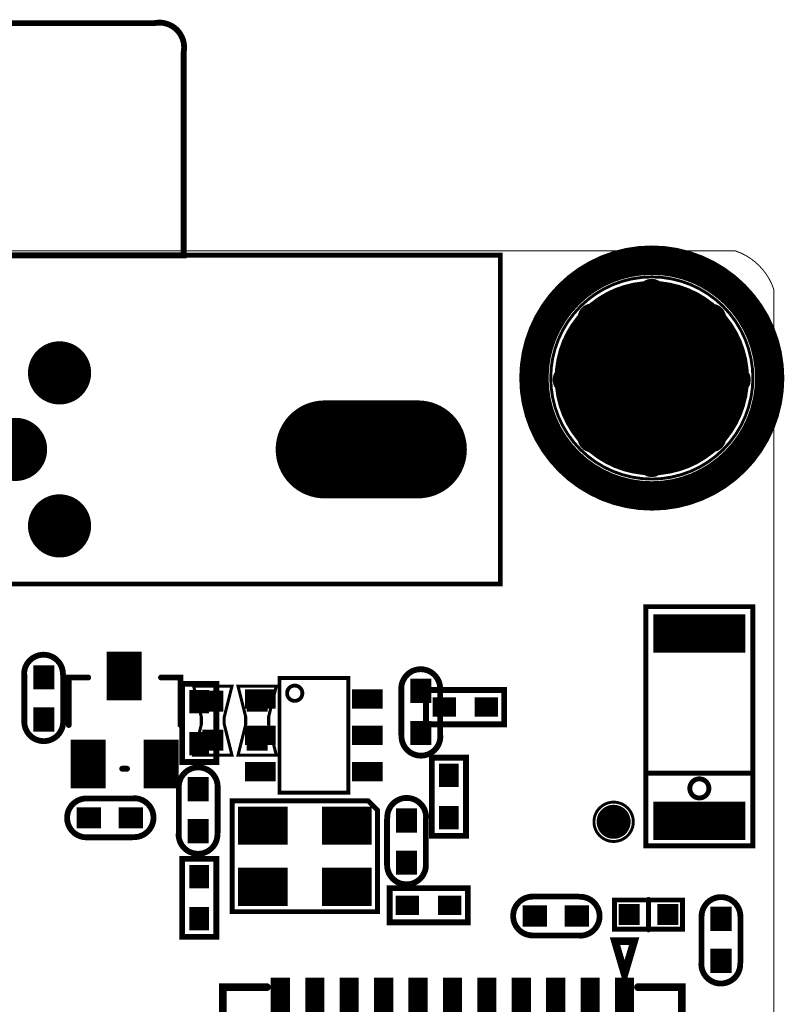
# Model space of a CAD drawing. Extents: x 68 to 180, y 55 to 144.
# Tile 27 of 27: x 160 to 180, y 118 to 144. Entities that reach past the tile are written whole.
import ezdxf

# ---------------------------------------------------------------- set-up
doc = ezdxf.new("R2010")
doc.units = 0
doc.header["$MEASUREMENT"] = 0
doc.layers.get('0').update_dxf_attribs({"linetype": 'CONTINUOUS'})
for name, color, linetype in [('BOARD_OUTLINE_00', 2, 'CONTINUOUS'), ('DRIL_NPLTE_THRU_01', 16, 'CONTINUOUS'), ('DRIL_NPLTE_THRU_02', 4, 'CONTINUOUS'), ('DRIL_NPLTE_THRU_03', 96, 'CONTINUOUS'), ('DRIL_NPLTE_THRU_04', 136, 'CONTINUOUS'), ('DRIL_NPLTE_THRU_05', 34, 'CONTINUOUS'), ('DRIL_NPLTE_THRU_06', 176, 'CONTINUOUS'), ('DRIL_PLTE_THRU_01', 16, 'CONTINUOUS'), ('DRIL_PLTE_THRU_02', 4, 'CONTINUOUS'), ('DRIL_PLTE_THRU_03', 96, 'CONTINUOUS'), ('DRIL_PLTE_THRU_04', 136, 'CONTINUOUS'), ('DRIL_PLTE_THRU_05', 34, 'CONTINUOUS'), ('DRIL_PLTE_THRU_06', 176, 'CONTINUOUS'), ('DRIL_SYMBOL', 2, 'CONTINUOUS'), ('PADS_BOT', 5, 'CONTINUOUS'), ('PADS_INNER', 1, 'CONTINUOUS'), ('PADS_TOP', 1, 'CONTINUOUS'), ('PADS_XR_121', 222, 'CONTINUOUS'), ('PART_BOT_2DLINE_00', 253, 'CONTINUOUS'), ('PART_BOT_2DLINE_01', 183, 'CONTINUOUS'), ('PART_BOT_2DLINE_126', 2, 'CONTINUOUS'), ('PART_TOP_2DLINE_00', 67, 'CONTINUOUS'), ('PART_TOP_2DLINE_01', 67, 'CONTINUOUS'), ('PART_TOP_2DLINE_129', 130, 'CONTINUOUS'), ('PART_TOP_COPPER_121', 222, 'CONTINUOUS'), ('PART_TOP_COPPER_128', 210, 'CONTINUOUS')]:
    doc.layers.add(name, color=color, linetype=linetype)

# ---------------------------------------------------------------- blocks, each defined once
blk = doc.blocks.new('SMOOTH_0$0254')
at = {"const_width": 0.0127}
blk.add_lwpolyline([(-0.00635, 0, 1), (0.00635, 0, 1)], format="xyb", close=True, dxfattribs=at)
blk = doc.blocks.new('BOARD_5728')
at = {"layer": 'BOARD_OUTLINE_00', "const_width": 0.0254}
blk.add_lwpolyline([(0, -12.664, -0.306685), (1, -11.664), (110.44, -11.664, -0.233627), (111.44, -12.664), (111.44, -92.464, -0.199366), (110.44, -93.464), (1, -93.464, -0.298113), (0, -92.464), (0, -85.073), (12, -85.073), (12, -50.989), (2.337, -50.989), (2.356, -32.194), (0, -32.194)], format="xyb", close=True, dxfattribs=at)
at = {"layer": 'BOARD_OUTLINE_00'}
for p in [(110.44, -11.664), (111.44, -12.664)]:
    blk.add_blockref('SMOOTH_0$0254', p, dxfattribs=at)
blk = doc.blocks.new('SMOOTH_0$127')
at = {"const_width": 0.0635}
blk.add_lwpolyline([(-0.03175, 0, 1), (0.03175, 0, 1)], format="xyb", close=True, dxfattribs=at)
blk = doc.blocks.new('SMOOTH_0$1524')
at = {"const_width": 0.0762}
blk.add_lwpolyline([(-0.0381, 0, 1), (0.0381, 0, 1)], format="xyb", close=True, dxfattribs=at)
blk = doc.blocks.new('PART_BODY_TOP_5745')
at = {"layer": 'PART_TOP_2DLINE_00', "const_width": 0.127}
blk.add_lwpolyline([(3.08, -15.875), (3.08, 15.875), (-5.52, 15.875), (-5.52, -15.875)], close=True, dxfattribs=at)
at = {"layer": 'PART_TOP_2DLINE_00', "const_width": 0.1524}
blk.add_lwpolyline([(3.0734, 7.6454), (8.382, 7.6454, -0.3331404), (9.144, 6.8834), (9.144, -6.8326, -0.5350723), (8.382, -7.5946), (3.0734, -7.5946)], format="xyb", close=True, dxfattribs=at)
at = {"layer": 'PART_TOP_2DLINE_00'}
for name, p in [('SMOOTH_0$127', (-5.52, 15.875)), ('SMOOTH_0$127', (3.08, 15.875)), ('SMOOTH_0$1524', (3.0734, 7.6454)), ('SMOOTH_0$1524', (8.382, 7.6454)), ('SMOOTH_0$1524', (9.144, 6.8834)), ('SMOOTH_0$1524', (9.144, -6.8326)), ('SMOOTH_0$1524', (3.0734, -7.5946)), ('SMOOTH_0$1524', (8.382, -7.5946)), ('SMOOTH_0$127', (-5.52, -15.875)), ('SMOOTH_0$127', (3.08, -15.875))]:
    blk.add_blockref(name, p, dxfattribs=at)
blk = doc.blocks.new('DRIL_SYMBOL_1$2192')
at = {"layer": 'DRIL_SYMBOL', "const_width": 0.0508}
for points in [[(0, -0.254), (0, 0.254)], [(-0.254, 0), (0.254, 0)]]:
    blk.add_lwpolyline(points, dxfattribs=at)
blk = doc.blocks.new('DRIL_HOLE_1$2192')
at = {"const_width": 0.6096}
blk.add_lwpolyline([(-0.3048, 0, 1), (0.3048, 0, 1)], format="xyb", close=True, dxfattribs=at)
blk.add_blockref('DRIL_SYMBOL_1$2192', (0, 0))
blk = doc.blocks.new('PAD_14')
at = {"const_width": 1.651}
blk.add_lwpolyline([(-0.8255, 0), (0.8255, 0)], dxfattribs=at)
blk = doc.blocks.new('STK_TOP_31')
at = {"layer": 'DRIL_PLTE_THRU_01'}
blk.add_blockref('DRIL_HOLE_1$2192', (0, 0), dxfattribs=at)
at = {"layer": 'DRIL_PLTE_THRU_02'}
blk.add_blockref('DRIL_HOLE_1$2192', (0, 0), dxfattribs=at)
at = {"layer": 'DRIL_PLTE_THRU_03'}
blk.add_blockref('DRIL_HOLE_1$2192', (0, 0), dxfattribs=at)
at = {"layer": 'DRIL_PLTE_THRU_04'}
blk.add_blockref('DRIL_HOLE_1$2192', (0, 0), dxfattribs=at)
at = {"layer": 'DRIL_PLTE_THRU_05'}
blk.add_blockref('DRIL_HOLE_1$2192', (0, 0), dxfattribs=at)
at = {"layer": 'DRIL_PLTE_THRU_06'}
blk.add_blockref('DRIL_HOLE_1$2192', (0, 0), dxfattribs=at)
at = {"layer": 'PADS_BOT'}
blk.add_blockref('PAD_14', (0, 0), dxfattribs=at)
at = {"layer": 'PADS_INNER'}
blk.add_blockref('PAD_14', (0, 0), dxfattribs=at)
at = {"layer": 'PADS_TOP'}
blk.add_blockref('PAD_14', (0, 0), dxfattribs=at)
blk = doc.blocks.new('DRIL_SYMBOL_1$1')
at = {"layer": 'DRIL_SYMBOL', "const_width": 0.0508}
for points in [[(0, -0.254), (0, 0.254)], [(-0.254, 0), (0.254, 0)]]:
    blk.add_lwpolyline(points, dxfattribs=at)
blk = doc.blocks.new('DRIL_HOLE_1$1')
at = {"const_width": 0.55}
blk.add_lwpolyline([(-0.275, 0, 1), (0.275, 0, 1)], format="xyb", close=True, dxfattribs=at)
blk.add_blockref('DRIL_SYMBOL_1$1', (0, 0))
blk = doc.blocks.new('PAD_15')
at = {"const_width": 0.8255}
blk.add_lwpolyline([(0, -0.41275, 1), (0, 0.41275, 1)], format="xyb", close=True, dxfattribs=at)
blk = doc.blocks.new('STK_TOP_139')
at = {"layer": 'DRIL_PLTE_THRU_01'}
blk.add_blockref('DRIL_HOLE_1$1', (0, 0), dxfattribs=at)
at = {"layer": 'DRIL_PLTE_THRU_02'}
blk.add_blockref('DRIL_HOLE_1$1', (0, 0), dxfattribs=at)
at = {"layer": 'DRIL_PLTE_THRU_03'}
blk.add_blockref('DRIL_HOLE_1$1', (0, 0), dxfattribs=at)
at = {"layer": 'DRIL_PLTE_THRU_04'}
blk.add_blockref('DRIL_HOLE_1$1', (0, 0), dxfattribs=at)
at = {"layer": 'DRIL_PLTE_THRU_05'}
blk.add_blockref('DRIL_HOLE_1$1', (0, 0), dxfattribs=at)
at = {"layer": 'DRIL_PLTE_THRU_06'}
blk.add_blockref('DRIL_HOLE_1$1', (0, 0), dxfattribs=at)
at = {"layer": 'PADS_BOT'}
blk.add_blockref('PAD_15', (0, 0), dxfattribs=at)
at = {"layer": 'PADS_INNER'}
blk.add_blockref('PAD_15', (0, 0), dxfattribs=at)
at = {"layer": 'PADS_TOP'}
blk.add_blockref('PAD_15', (0, 0), dxfattribs=at)
blk = doc.blocks.new('DRIL_SLOT_0006000140000000900')
at = {"const_width": 0.762}
blk.add_lwpolyline([(0.381, -1.016), (0.381, 1.016, 1), (-0.381, 1.016), (-0.381, -1.016, 1)], format="xyb", close=True, dxfattribs=at)
blk = doc.blocks.new('PAD_16')
at = {"const_width": 1.281}
blk.add_lwpolyline([(-1.219, -0.64), (1.219, -0.64, 1), (1.219, 0.64), (-1.219, 0.64, 1)], format="xyb", close=True, dxfattribs=at)
blk = doc.blocks.new('STK_TOP_32')
at = {"layer": 'DRIL_PLTE_THRU_01'}
blk.add_blockref('DRIL_SLOT_0006000140000000900', (0, 0), dxfattribs=at)
at = {"layer": 'DRIL_PLTE_THRU_02'}
blk.add_blockref('DRIL_SLOT_0006000140000000900', (0, 0), dxfattribs=at)
at = {"layer": 'DRIL_PLTE_THRU_03'}
blk.add_blockref('DRIL_SLOT_0006000140000000900', (0, 0), dxfattribs=at)
at = {"layer": 'DRIL_PLTE_THRU_04'}
blk.add_blockref('DRIL_SLOT_0006000140000000900', (0, 0), dxfattribs=at)
at = {"layer": 'DRIL_PLTE_THRU_05'}
blk.add_blockref('DRIL_SLOT_0006000140000000900', (0, 0), dxfattribs=at)
at = {"layer": 'DRIL_PLTE_THRU_06'}
blk.add_blockref('DRIL_SLOT_0006000140000000900', (0, 0), dxfattribs=at)
at = {"layer": 'PADS_BOT', "rotation": 90}
blk.add_blockref('PAD_16', (0, 0), dxfattribs=at)
at = {"layer": 'PADS_INNER', "rotation": 90}
blk.add_blockref('PAD_16', (0, 0), dxfattribs=at)
at = {"layer": 'PADS_TOP', "rotation": 90}
blk.add_blockref('PAD_16', (0, 0), dxfattribs=at)
blk = doc.blocks.new('SYM_TOP_28')
for name, p in [('PART_BODY_TOP_5745', (0, 0)), ('STK_TOP_32', (-2, 12.5)), ('STK_TOP_139', (-2, 6)), ('STK_TOP_31', (-4, 4.85)), ('STK_TOP_139', (0, 4.85)), ('STK_TOP_139', (-2, 3.7)), ('STK_TOP_139', (-4, 2.55)), ('STK_TOP_139', (0, 2.55)), ('STK_TOP_139', (-2, 1.4)), ('STK_TOP_139', (-4, 0.25)), ('STK_TOP_139', (0, 0.25)), ('STK_TOP_139', (-2, -0.9)), ('STK_TOP_139', (-4, -2.05)), ('STK_TOP_139', (0, -2.05)), ('STK_TOP_139', (-2, -3.2)), ('STK_TOP_139', (-4, -4.35)), ('STK_TOP_139', (0, -4.35)), ('STK_TOP_32', (-2, -12.5))]:
    blk.add_blockref(name, p)
blk = doc.blocks.new('PART_TOP_65')
blk.add_blockref('SYM_TOP_28', (0, 0))
blk = doc.blocks.new('SMOOTH_0$08')
at = {"const_width": 0.04}
blk.add_lwpolyline([(-0.02, 0, 1), (0.02, 0, 1)], format="xyb", close=True, dxfattribs=at)
blk = doc.blocks.new('PART_BODY_BOT_5749')
at = {"layer": 'PART_BOT_2DLINE_01', "const_width": 0.08}
blk.add_lwpolyline([(-0.9, 0.5), (-0.1, 0.3), (0.1, 0.3), (0.9, 0.5), (0.9, -0.5), (0.1, -0.3), (-0.1, -0.3), (-0.9, -0.5)], close=True, dxfattribs=at)
at = {"layer": 'PART_BOT_2DLINE_01'}
for p in [(-0.9, 0.5), (0.9, 0.5), (-0.1, 0.3), (0.1, 0.3), (-0.9, -0.5), (-0.1, -0.3), (0.1, -0.3), (0.9, -0.5)]:
    blk.add_blockref('SMOOTH_0$08', p, dxfattribs=at)
blk = doc.blocks.new('DRIL_HOLE_0')
blk.add_lwpolyline([(0, 0, 1), (0, 0, 1)], format="xyb", close=True)
blk = doc.blocks.new('PAD_0')
blk.add_lwpolyline([(0, 0, 1), (0, 0, 1)], format="xyb", close=True)
blk = doc.blocks.new('PAD_23')
at = {"const_width": 0.55}
blk.add_lwpolyline([(-0.275, 0), (0.275, 0)], dxfattribs=at)
blk = doc.blocks.new('STK_BOT_41')
at = {"layer": 'DRIL_PLTE_THRU_01'}
blk.add_blockref('DRIL_HOLE_0', (0, 0), dxfattribs=at)
at = {"layer": 'DRIL_PLTE_THRU_02'}
blk.add_blockref('DRIL_HOLE_0', (0, 0), dxfattribs=at)
at = {"layer": 'DRIL_PLTE_THRU_03'}
blk.add_blockref('DRIL_HOLE_0', (0, 0), dxfattribs=at)
at = {"layer": 'DRIL_PLTE_THRU_04'}
blk.add_blockref('DRIL_HOLE_0', (0, 0), dxfattribs=at)
at = {"layer": 'DRIL_PLTE_THRU_05'}
blk.add_blockref('DRIL_HOLE_0', (0, 0), dxfattribs=at)
at = {"layer": 'DRIL_PLTE_THRU_06'}
blk.add_blockref('DRIL_HOLE_0', (0, 0), dxfattribs=at)
at = {"layer": 'PADS_BOT'}
blk.add_blockref('PAD_23', (0, 0), dxfattribs=at)
at = {"layer": 'PADS_INNER'}
blk.add_blockref('PAD_0', (0, 0), dxfattribs=at)
at = {"layer": 'PADS_TOP'}
blk.add_blockref('PAD_0', (0, 0), dxfattribs=at)
blk = doc.blocks.new('STK_BOT_40')
at = {"layer": 'DRIL_NPLTE_THRU_01'}
blk.add_blockref('DRIL_HOLE_0', (0, 0), dxfattribs=at)
at = {"layer": 'DRIL_NPLTE_THRU_02'}
blk.add_blockref('DRIL_HOLE_0', (0, 0), dxfattribs=at)
at = {"layer": 'DRIL_NPLTE_THRU_03'}
blk.add_blockref('DRIL_HOLE_0', (0, 0), dxfattribs=at)
at = {"layer": 'DRIL_NPLTE_THRU_04'}
blk.add_blockref('DRIL_HOLE_0', (0, 0), dxfattribs=at)
at = {"layer": 'DRIL_NPLTE_THRU_05'}
blk.add_blockref('DRIL_HOLE_0', (0, 0), dxfattribs=at)
at = {"layer": 'DRIL_NPLTE_THRU_06'}
blk.add_blockref('DRIL_HOLE_0', (0, 0), dxfattribs=at)
at = {"layer": 'PADS_BOT'}
blk.add_blockref('PAD_23', (0, 0), dxfattribs=at)
at = {"layer": 'PADS_INNER'}
blk.add_blockref('PAD_0', (0, 0), dxfattribs=at)
at = {"layer": 'PADS_TOP'}
blk.add_blockref('PAD_0', (0, 0), dxfattribs=at)
blk = doc.blocks.new('SYM_BOT_32')
for name, p in [('PART_BODY_BOT_5749', (0, 0)), ('STK_BOT_41', (-0.508, 0)), ('STK_BOT_40', (0.508, 0))]:
    blk.add_blockref(name, p)
blk = doc.blocks.new('PART_BOT_74')
blk.add_blockref('SYM_BOT_32', (0, 0))
blk = doc.blocks.new('PART_BOT_75')
blk.add_blockref('SYM_BOT_32', (0, 0))
blk = doc.blocks.new('PART_BODY_TOP_5756')
at = {"layer": 'PART_TOP_2DLINE_00', "const_width": 0.127}
blk.add_lwpolyline([(-0.889, 0.381), (0.889, 0.381), (0.889, -0.381), (-0.889, -0.381)], close=True, dxfattribs=at)
blk.add_lwpolyline([(0, 0.4), (0, -0.4)], dxfattribs=at)
at = {"layer": 'PART_TOP_2DLINE_00'}
for p in [(-0.889, 0.381), (0, 0.4), (0.889, 0.381), (-0.889, -0.381), (0, -0.4), (0.889, -0.381)]:
    blk.add_blockref('SMOOTH_0$127', p, dxfattribs=at)
blk = doc.blocks.new('STK_TOP_41')
at = {"layer": 'DRIL_PLTE_THRU_01'}
blk.add_blockref('DRIL_HOLE_0', (0, 0), dxfattribs=at)
at = {"layer": 'DRIL_PLTE_THRU_02'}
blk.add_blockref('DRIL_HOLE_0', (0, 0), dxfattribs=at)
at = {"layer": 'DRIL_PLTE_THRU_03'}
blk.add_blockref('DRIL_HOLE_0', (0, 0), dxfattribs=at)
at = {"layer": 'DRIL_PLTE_THRU_04'}
blk.add_blockref('DRIL_HOLE_0', (0, 0), dxfattribs=at)
at = {"layer": 'DRIL_PLTE_THRU_05'}
blk.add_blockref('DRIL_HOLE_0', (0, 0), dxfattribs=at)
at = {"layer": 'DRIL_PLTE_THRU_06'}
blk.add_blockref('DRIL_HOLE_0', (0, 0), dxfattribs=at)
at = {"layer": 'PADS_BOT'}
blk.add_blockref('PAD_0', (0, 0), dxfattribs=at)
at = {"layer": 'PADS_INNER'}
blk.add_blockref('PAD_0', (0, 0), dxfattribs=at)
at = {"layer": 'PADS_TOP'}
blk.add_blockref('PAD_23', (0, 0), dxfattribs=at)
blk = doc.blocks.new('STK_TOP_40')
at = {"layer": 'DRIL_NPLTE_THRU_01'}
blk.add_blockref('DRIL_HOLE_0', (0, 0), dxfattribs=at)
at = {"layer": 'DRIL_NPLTE_THRU_02'}
blk.add_blockref('DRIL_HOLE_0', (0, 0), dxfattribs=at)
at = {"layer": 'DRIL_NPLTE_THRU_03'}
blk.add_blockref('DRIL_HOLE_0', (0, 0), dxfattribs=at)
at = {"layer": 'DRIL_NPLTE_THRU_04'}
blk.add_blockref('DRIL_HOLE_0', (0, 0), dxfattribs=at)
at = {"layer": 'DRIL_NPLTE_THRU_05'}
blk.add_blockref('DRIL_HOLE_0', (0, 0), dxfattribs=at)
at = {"layer": 'DRIL_NPLTE_THRU_06'}
blk.add_blockref('DRIL_HOLE_0', (0, 0), dxfattribs=at)
at = {"layer": 'PADS_BOT'}
blk.add_blockref('PAD_0', (0, 0), dxfattribs=at)
at = {"layer": 'PADS_INNER'}
blk.add_blockref('PAD_0', (0, 0), dxfattribs=at)
at = {"layer": 'PADS_TOP'}
blk.add_blockref('PAD_23', (0, 0), dxfattribs=at)
blk = doc.blocks.new('SYM_TOP_39')
for name, p in [('STK_TOP_41', (-0.508, 0)), ('PART_BODY_TOP_5756', (0, 0)), ('STK_TOP_40', (0.508, 0))]:
    blk.add_blockref(name, p)
blk = doc.blocks.new('PART_TOP_85')
blk.add_blockref('SYM_TOP_39', (0, 0))
blk = doc.blocks.new('SMOOTH_0$2')
at = {"const_width": 0.1}
blk.add_lwpolyline([(-0.05, 0, 1), (0.05, 0, 1)], format="xyb", close=True, dxfattribs=at)
blk = doc.blocks.new('SMOOTH_0$2032')
at = {"const_width": 0.1016}
blk.add_lwpolyline([(-0.0508, 0, 1), (0.0508, 0, 1)], format="xyb", close=True, dxfattribs=at)
blk = doc.blocks.new('PART_BODY_TOP_5762')
at = {"layer": 'PART_TOP_2DLINE_00', "const_width": 0.2}
for points in [[(-6, 4.85), (-6, 6), (-4.85, 6)], [(4.85, 6), (6, 6), (6, 4.85)], [(-4.85, -6), (-6, -6), (-6, -4.85)], [(6, -4.85), (6, -6), (4.85, -6)]]:
    blk.add_lwpolyline(points, dxfattribs=at)
at = {"layer": 'PART_TOP_2DLINE_00'}
for points, const_width in [([(-6.35, 4.5), (-7.2, 4.75), (-7.2, 4.25)], 0.203), ([(-4.775, -4.775), (4.775, -4.775), (4.775, 4.775), (-4.775, 4.775), (-4.775, 4.75), (-4.275, 4.5), (-4.775, 4.25)], 0.2)]:
    blk.add_lwpolyline(points, close=True, dxfattribs=dict(at, const_width=const_width))
for name, p in [('SMOOTH_0$2', (-6, 6)), ('SMOOTH_0$2', (-4.85, 6)), ('SMOOTH_0$2', (4.85, 6)), ('SMOOTH_0$2', (6, 6)), ('SMOOTH_0$2', (-6, 4.85)), ('SMOOTH_0$2', (6, 4.85)), ('SMOOTH_0$2032', (-7.2, 4.75)), ('SMOOTH_0$2', (-4.775, 4.775)), ('SMOOTH_0$2', (-4.775, 4.75)), ('SMOOTH_0$2', (4.775, 4.775)), ('SMOOTH_0$2032', (-6.35, 4.5)), ('SMOOTH_0$2', (-4.275, 4.5)), ('SMOOTH_0$2032', (-7.2, 4.25)), ('SMOOTH_0$2', (-4.775, 4.25)), ('SMOOTH_0$2', (-6, -4.85)), ('SMOOTH_0$2', (-4.775, -4.775)), ('SMOOTH_0$2', (4.775, -4.775)), ('SMOOTH_0$2', (6, -4.85)), ('SMOOTH_0$2', (-6, -6)), ('SMOOTH_0$2', (-4.85, -6)), ('SMOOTH_0$2', (4.85, -6)), ('SMOOTH_0$2', (6, -6))]:
    blk.add_blockref(name, p, dxfattribs=at)
blk = doc.blocks.new('PAD_44')
at = {"const_width": 0.5}
blk.add_lwpolyline([(-0.5625, 0), (0.5625, 0)], dxfattribs=at)
blk = doc.blocks.new('STK_TOP_61')
at = {"layer": 'DRIL_NPLTE_THRU_01'}
blk.add_blockref('DRIL_HOLE_0', (0, 0), dxfattribs=at)
at = {"layer": 'DRIL_NPLTE_THRU_02'}
blk.add_blockref('DRIL_HOLE_0', (0, 0), dxfattribs=at)
at = {"layer": 'DRIL_NPLTE_THRU_03'}
blk.add_blockref('DRIL_HOLE_0', (0, 0), dxfattribs=at)
at = {"layer": 'DRIL_NPLTE_THRU_04'}
blk.add_blockref('DRIL_HOLE_0', (0, 0), dxfattribs=at)
at = {"layer": 'DRIL_NPLTE_THRU_05'}
blk.add_blockref('DRIL_HOLE_0', (0, 0), dxfattribs=at)
at = {"layer": 'DRIL_NPLTE_THRU_06'}
blk.add_blockref('DRIL_HOLE_0', (0, 0), dxfattribs=at)
at = {"layer": 'PADS_BOT'}
blk.add_blockref('PAD_0', (0, 0), dxfattribs=at)
at = {"layer": 'PADS_INNER'}
blk.add_blockref('PAD_0', (0, 0), dxfattribs=at)
at = {"layer": 'PADS_TOP'}
blk.add_blockref('PAD_44', (0, 0), dxfattribs=at)
at = {"layer": 'PADS_XR_121'}
blk.add_blockref('PAD_44', (0, 0), dxfattribs=at)
blk = doc.blocks.new('STK_TOP_62')
at = {"layer": 'DRIL_NPLTE_THRU_01'}
blk.add_blockref('DRIL_HOLE_0', (0, 0), dxfattribs=at)
at = {"layer": 'DRIL_NPLTE_THRU_02'}
blk.add_blockref('DRIL_HOLE_0', (0, 0), dxfattribs=at)
at = {"layer": 'DRIL_NPLTE_THRU_03'}
blk.add_blockref('DRIL_HOLE_0', (0, 0), dxfattribs=at)
at = {"layer": 'DRIL_NPLTE_THRU_04'}
blk.add_blockref('DRIL_HOLE_0', (0, 0), dxfattribs=at)
at = {"layer": 'DRIL_NPLTE_THRU_05'}
blk.add_blockref('DRIL_HOLE_0', (0, 0), dxfattribs=at)
at = {"layer": 'DRIL_NPLTE_THRU_06'}
blk.add_blockref('DRIL_HOLE_0', (0, 0), dxfattribs=at)
at = {"layer": 'PADS_BOT'}
blk.add_blockref('PAD_0', (0, 0), dxfattribs=at)
at = {"layer": 'PADS_INNER'}
blk.add_blockref('PAD_0', (0, 0), dxfattribs=at)
at = {"layer": 'PADS_TOP', "rotation": 90}
blk.add_blockref('PAD_44', (0, 0), dxfattribs=at)
at = {"layer": 'PADS_XR_121', "rotation": 90}
blk.add_blockref('PAD_44', (0, 0), dxfattribs=at)
blk = doc.blocks.new('SYM_TOP_45')
for name, p in [('STK_TOP_62', (-4.5, 5.6875)), ('STK_TOP_62', (-3.6, 5.6875)), ('STK_TOP_62', (-2.7, 5.6875)), ('STK_TOP_62', (-1.8, 5.6875)), ('STK_TOP_62', (-0.9, 5.6875)), ('STK_TOP_62', (0, 5.6875)), ('STK_TOP_62', (0.9, 5.6875)), ('STK_TOP_62', (1.8, 5.6875)), ('STK_TOP_62', (2.7, 5.6875)), ('STK_TOP_62', (3.6, 5.6875)), ('STK_TOP_62', (4.5, 5.6875)), ('PART_BODY_TOP_5762', (0, 0)), ('STK_TOP_61', (-5.6875, 4.5)), ('STK_TOP_61', (5.6875, 4.5)), ('STK_TOP_61', (-5.6875, 3.6)), ('STK_TOP_61', (5.6875, 3.6)), ('STK_TOP_61', (-5.6875, 2.7)), ('STK_TOP_61', (5.6875, 2.7)), ('STK_TOP_61', (-5.6875, 1.8)), ('STK_TOP_61', (5.6875, 1.8)), ('STK_TOP_61', (-5.6875, 0.9)), ('STK_TOP_61', (5.6875, 0.9)), ('STK_TOP_61', (-5.6875, 0)), ('STK_TOP_61', (5.6875, 0)), ('STK_TOP_61', (-5.6875, -0.9)), ('STK_TOP_61', (5.6875, -0.9)), ('STK_TOP_61', (-5.6875, -1.8)), ('STK_TOP_61', (5.6875, -1.8)), ('STK_TOP_61', (-5.6875, -2.7)), ('STK_TOP_61', (5.6875, -2.7)), ('STK_TOP_61', (-5.6875, -3.6)), ('STK_TOP_61', (5.6875, -3.6)), ('STK_TOP_61', (-5.6875, -4.5)), ('STK_TOP_61', (5.6875, -4.5)), ('STK_TOP_62', (-4.5, -5.6875)), ('STK_TOP_62', (-3.6, -5.6875)), ('STK_TOP_62', (-2.7, -5.6875)), ('STK_TOP_62', (-1.8, -5.6875)), ('STK_TOP_62', (-0.9, -5.6875)), ('STK_TOP_62', (0, -5.6875)), ('STK_TOP_62', (0.9, -5.6875)), ('STK_TOP_62', (1.8, -5.6875)), ('STK_TOP_62', (2.7, -5.6875)), ('STK_TOP_62', (3.6, -5.6875)), ('STK_TOP_62', (4.5, -5.6875))]:
    blk.add_blockref(name, p)
blk = doc.blocks.new('PART_TOP_94')
blk.add_blockref('SYM_TOP_45', (0, 0))
blk = doc.blocks.new('PART_BODY_TOP_5731')
at = {"layer": 'PART_TOP_2DLINE_00', "const_width": 0.152}
blk.add_lwpolyline([(-1.028, -0.449), (-1.028, 0.446), (1.015, 0.446), (1.015, -0.449)], close=True, dxfattribs=at)
at = {"layer": 'PART_TOP_2DLINE_00'}
for p in [(-1.028, 0.446), (1.015, 0.446), (-1.028, -0.449), (1.015, -0.449)]:
    blk.add_blockref('SMOOTH_0$1524', p, dxfattribs=at)
blk = doc.blocks.new('PAD_1')
at = {"const_width": 0.508}
blk.add_lwpolyline([(-0.305, 0), (0.305, 0)], dxfattribs=at)
blk = doc.blocks.new('STK_TOP_14')
at = {"layer": 'DRIL_PLTE_THRU_01'}
blk.add_blockref('DRIL_HOLE_0', (0, 0), dxfattribs=at)
at = {"layer": 'DRIL_PLTE_THRU_02'}
blk.add_blockref('DRIL_HOLE_0', (0, 0), dxfattribs=at)
at = {"layer": 'DRIL_PLTE_THRU_03'}
blk.add_blockref('DRIL_HOLE_0', (0, 0), dxfattribs=at)
at = {"layer": 'DRIL_PLTE_THRU_04'}
blk.add_blockref('DRIL_HOLE_0', (0, 0), dxfattribs=at)
at = {"layer": 'DRIL_PLTE_THRU_05'}
blk.add_blockref('DRIL_HOLE_0', (0, 0), dxfattribs=at)
at = {"layer": 'DRIL_PLTE_THRU_06'}
blk.add_blockref('DRIL_HOLE_0', (0, 0), dxfattribs=at)
at = {"layer": 'PADS_BOT'}
blk.add_blockref('PAD_0', (0, 0), dxfattribs=at)
at = {"layer": 'PADS_INNER'}
blk.add_blockref('PAD_0', (0, 0), dxfattribs=at)
at = {"layer": 'PADS_TOP'}
blk.add_blockref('PAD_1', (0, 0), dxfattribs=at)
blk = doc.blocks.new('SYM_TOP_14')
for name, p in [('PART_BODY_TOP_5731', (0, 0)), ('STK_TOP_14', (-0.55, 0)), ('STK_TOP_14', (0.55, 0))]:
    blk.add_blockref(name, p)
blk = doc.blocks.new('PART_TOP_181')
blk.add_blockref('SYM_TOP_14', (0, 0))
blk = doc.blocks.new('PART_TOP_183')
blk.add_blockref('SYM_TOP_14', (0, 0))
blk = doc.blocks.new('PART_TOP_184')
blk.add_blockref('SYM_TOP_14', (0, 0))
blk = doc.blocks.new('PART_TOP_185')
blk.add_blockref('SYM_TOP_14', (0, 0))
blk = doc.blocks.new('PART_TOP_186')
blk.add_blockref('SYM_TOP_14', (0, 0))
blk = doc.blocks.new('PART_BODY_TOP_5776')
at = {"layer": 'PART_TOP_2DLINE_00', "const_width": 0.127}
blk.add_lwpolyline([(-0.8, 2.25), (-0.8, -0.406), (-0.556, -0.65), (3, -0.65), (3, 2.25)], close=True, dxfattribs=at)
at = {"layer": 'PART_TOP_2DLINE_00'}
for p in [(-0.8, 2.25), (3, 2.25), (-0.8, -0.406), (-0.556, -0.65), (3, -0.65)]:
    blk.add_blockref('SMOOTH_0$127', p, dxfattribs=at)
blk = doc.blocks.new('PAD_8')
at = {"const_width": 0.999998}
blk.add_lwpolyline([(-0.649986, 0), (0.649986, 0)], dxfattribs=at)
blk = doc.blocks.new('STK_TOP_82')
at = {"layer": 'DRIL_NPLTE_THRU_01'}
blk.add_blockref('DRIL_HOLE_0', (0, 0), dxfattribs=at)
at = {"layer": 'DRIL_NPLTE_THRU_02'}
blk.add_blockref('DRIL_HOLE_0', (0, 0), dxfattribs=at)
at = {"layer": 'DRIL_NPLTE_THRU_03'}
blk.add_blockref('DRIL_HOLE_0', (0, 0), dxfattribs=at)
at = {"layer": 'DRIL_NPLTE_THRU_04'}
blk.add_blockref('DRIL_HOLE_0', (0, 0), dxfattribs=at)
at = {"layer": 'DRIL_NPLTE_THRU_05'}
blk.add_blockref('DRIL_HOLE_0', (0, 0), dxfattribs=at)
at = {"layer": 'DRIL_NPLTE_THRU_06'}
blk.add_blockref('DRIL_HOLE_0', (0, 0), dxfattribs=at)
at = {"layer": 'PADS_BOT'}
blk.add_blockref('PAD_0', (0, 0), dxfattribs=at)
at = {"layer": 'PADS_INNER'}
blk.add_blockref('PAD_0', (0, 0), dxfattribs=at)
at = {"layer": 'PADS_TOP'}
blk.add_blockref('PAD_8', (0, 0), dxfattribs=at)
blk = doc.blocks.new('SYM_TOP_59')
for name, p in [('STK_TOP_82', (0, 1.6)), ('PART_BODY_TOP_5776', (0, 0)), ('STK_TOP_82', (2.2, 1.6)), ('STK_TOP_82', (0, 0)), ('STK_TOP_82', (2.2, 0))]:
    blk.add_blockref(name, p)
blk = doc.blocks.new('PART_TOP_233')
blk.add_blockref('SYM_TOP_59', (0, 0))
blk = doc.blocks.new('PART_BODY_TOP_5777')
at = {"layer": 'PART_TOP_2DLINE_00', "const_width": 0.127}
blk.add_lwpolyline([(-0.65, 1.4), (5.6, 1.4), (5.6, -1.4), (-0.65, -1.4)], close=True, dxfattribs=at)
blk.add_lwpolyline([(1.25, 1.4), (1.25, -1.4)], dxfattribs=at)
blk.add_lwpolyline([(0.6, 0, 1), (1.1, 0, 1)], format="xyb", close=True, dxfattribs=at)
at = {"layer": 'PART_TOP_2DLINE_00'}
for p in [(-0.65, 1.4), (1.25, 1.4), (5.6, 1.4), (-0.65, -1.4), (1.25, -1.4), (5.6, -1.4)]:
    blk.add_blockref('SMOOTH_0$127', p, dxfattribs=at)
blk = doc.blocks.new('PAD_61')
at = {"const_width": 1}
blk.add_lwpolyline([(-1.2, 0), (1.2, 0)], dxfattribs=at)
blk = doc.blocks.new('STK_TOP_83')
at = {"layer": 'DRIL_PLTE_THRU_01'}
blk.add_blockref('DRIL_HOLE_0', (0, 0), dxfattribs=at)
at = {"layer": 'DRIL_PLTE_THRU_02'}
blk.add_blockref('DRIL_HOLE_0', (0, 0), dxfattribs=at)
at = {"layer": 'DRIL_PLTE_THRU_03'}
blk.add_blockref('DRIL_HOLE_0', (0, 0), dxfattribs=at)
at = {"layer": 'DRIL_PLTE_THRU_04'}
blk.add_blockref('DRIL_HOLE_0', (0, 0), dxfattribs=at)
at = {"layer": 'DRIL_PLTE_THRU_05'}
blk.add_blockref('DRIL_HOLE_0', (0, 0), dxfattribs=at)
at = {"layer": 'DRIL_PLTE_THRU_06'}
blk.add_blockref('DRIL_HOLE_0', (0, 0), dxfattribs=at)
at = {"layer": 'PADS_BOT'}
blk.add_blockref('PAD_0', (0, 0), dxfattribs=at)
at = {"layer": 'PADS_INNER'}
blk.add_blockref('PAD_0', (0, 0), dxfattribs=at)
at = {"layer": 'PADS_TOP', "rotation": 90}
blk.add_blockref('PAD_61', (0, 0), dxfattribs=at)
blk = doc.blocks.new('SYM_TOP_60')
for name, p in [('STK_TOP_83', (0, 0)), ('STK_TOP_83', (4.9, 0)), ('PART_BODY_TOP_5777', (0, 0))]:
    blk.add_blockref(name, p)
blk = doc.blocks.new('PART_TOP_234')
blk.add_blockref('SYM_TOP_60', (0, 0))
blk = doc.blocks.new('PART_BODY_BOT_5779')
at = {"layer": 'PART_BOT_2DLINE_00', "const_width": 0.152}
for points in [[(0, 2.259), (-0.508, 2.259), (-0.508, 1.016)], [(1.905, 2.259), (2.413, 2.259), (2.413, 1.016)]]:
    blk.add_lwpolyline(points, dxfattribs=at)
at = {"layer": 'PART_BOT_2DLINE_126', "const_width": 0.152}
blk.add_lwpolyline([(0.889, -0.127), (1.016, -0.127)], dxfattribs=at)
at = {"layer": 'PART_BOT_2DLINE_00'}
for p in [(-0.508, 2.259), (0, 2.259), (1.905, 2.259), (2.413, 2.259), (-0.508, 1.016), (2.413, 1.016)]:
    blk.add_blockref('SMOOTH_0$1524', p, dxfattribs=at)
at = {"layer": 'PART_BOT_2DLINE_126'}
for p in [(0.889, -0.127), (1.016, -0.127)]:
    blk.add_blockref('SMOOTH_0$1524', p, dxfattribs=at)
blk = doc.blocks.new('PAD_63')
at = {"const_width": 0.914}
blk.add_lwpolyline([(-0.635, 0), (0.635, 0)], dxfattribs=at)
blk = doc.blocks.new('STK_BOT_85')
at = {"layer": 'DRIL_PLTE_THRU_01'}
blk.add_blockref('DRIL_HOLE_0', (0, 0), dxfattribs=at)
at = {"layer": 'DRIL_PLTE_THRU_02'}
blk.add_blockref('DRIL_HOLE_0', (0, 0), dxfattribs=at)
at = {"layer": 'DRIL_PLTE_THRU_03'}
blk.add_blockref('DRIL_HOLE_0', (0, 0), dxfattribs=at)
at = {"layer": 'DRIL_PLTE_THRU_04'}
blk.add_blockref('DRIL_HOLE_0', (0, 0), dxfattribs=at)
at = {"layer": 'DRIL_PLTE_THRU_05'}
blk.add_blockref('DRIL_HOLE_0', (0, 0), dxfattribs=at)
at = {"layer": 'DRIL_PLTE_THRU_06'}
blk.add_blockref('DRIL_HOLE_0', (0, 0), dxfattribs=at)
at = {"layer": 'PADS_BOT', "rotation": 90}
blk.add_blockref('PAD_63', (0, 0), dxfattribs=at)
at = {"layer": 'PADS_INNER'}
blk.add_blockref('PAD_0', (0, 0), dxfattribs=at)
at = {"layer": 'PADS_TOP'}
blk.add_blockref('PAD_0', (0, 0), dxfattribs=at)
blk = doc.blocks.new('SYM_BOT_62')
for name, p in [('STK_BOT_85', (0.9652, 2.29997)), ('PART_BODY_BOT_5779', (0, 0)), ('STK_BOT_85', (0, 0)), ('STK_BOT_85', (1.905, 0))]:
    blk.add_blockref(name, p)
blk = doc.blocks.new('PART_BOT_243')
blk.add_blockref('SYM_BOT_62', (0, 0))
blk = doc.blocks.new('SMOOTH_0$1')
at = {"const_width": 0.05}
blk.add_lwpolyline([(-0.025, 0, 1), (0.025, 0, 1)], format="xyb", close=True, dxfattribs=at)
blk = doc.blocks.new('PART_BODY_TOP_5782')
at = {"layer": 'PART_TOP_2DLINE_00', "const_width": 0.1}
blk.add_lwpolyline([(-0.9, -1.5), (0.9, -1.5), (0.9, 1.5), (-0.9, 1.5)], close=True, dxfattribs=at)
blk.add_lwpolyline([(-0.9, -1.5), (0.9, -1.5), (0.9, 1.5), (-0.9, 1.5)], close=True, dxfattribs=at)
blk.add_lwpolyline([(-0.9, -1.5), (0.9, -1.5), (0.9, 1.5), (-0.9, 1.5)], close=True, dxfattribs=at)
blk.add_lwpolyline([(-0.9, -1.5), (0.9, -1.5), (0.9, 1.5), (-0.9, 1.5)], close=True, dxfattribs=at)
blk.add_lwpolyline([(-0.7, 1.1, 1), (-0.3, 1.1, 1)], format="xyb", close=True, dxfattribs=at)
at = {"layer": 'PART_TOP_2DLINE_00'}
for p in [(-0.9, 1.5), (-0.9, 1.5), (-0.9, 1.5), (-0.9, 1.5), (0.9, 1.5), (0.9, 1.5), (0.9, 1.5), (0.9, 1.5), (-0.9, -1.5), (-0.9, -1.5), (-0.9, -1.5), (-0.9, -1.5), (0.9, -1.5), (0.9, -1.5), (0.9, -1.5), (0.9, -1.5)]:
    blk.add_blockref('SMOOTH_0$1', p, dxfattribs=at)
blk = doc.blocks.new('PAD_66')
at = {"const_width": 0.5}
blk.add_lwpolyline([(-0.4, 0), (0.4, 0)], dxfattribs=at)
blk = doc.blocks.new('STK_TOP_88')
at = {"layer": 'DRIL_NPLTE_THRU_01'}
blk.add_blockref('DRIL_HOLE_0', (0, 0), dxfattribs=at)
at = {"layer": 'DRIL_NPLTE_THRU_02'}
blk.add_blockref('DRIL_HOLE_0', (0, 0), dxfattribs=at)
at = {"layer": 'DRIL_NPLTE_THRU_03'}
blk.add_blockref('DRIL_HOLE_0', (0, 0), dxfattribs=at)
at = {"layer": 'DRIL_NPLTE_THRU_04'}
blk.add_blockref('DRIL_HOLE_0', (0, 0), dxfattribs=at)
at = {"layer": 'DRIL_NPLTE_THRU_05'}
blk.add_blockref('DRIL_HOLE_0', (0, 0), dxfattribs=at)
at = {"layer": 'DRIL_NPLTE_THRU_06'}
blk.add_blockref('DRIL_HOLE_0', (0, 0), dxfattribs=at)
at = {"layer": 'PADS_BOT'}
blk.add_blockref('PAD_0', (0, 0), dxfattribs=at)
at = {"layer": 'PADS_INNER'}
blk.add_blockref('PAD_0', (0, 0), dxfattribs=at)
at = {"layer": 'PADS_TOP'}
blk.add_blockref('PAD_66', (0, 0), dxfattribs=at)
blk = doc.blocks.new('SYM_TOP_65')
for name, p in [('PART_BODY_TOP_5782', (0, 0)), ('STK_TOP_88', (-1.4, 0.95)), ('STK_TOP_88', (1.4, 0.95)), ('STK_TOP_88', (-1.4, 0)), ('STK_TOP_88', (1.4, 0)), ('STK_TOP_88', (-1.4, -0.95)), ('STK_TOP_88', (1.4, -0.95))]:
    blk.add_blockref(name, p)
blk = doc.blocks.new('PART_TOP_252')
blk.add_blockref('SYM_TOP_65', (0, 0))
blk = doc.blocks.new('PART_BODY_TOP_5791')
at = {"layer": 'PART_TOP_2DLINE_00', "const_width": 0.762}
blk.add_lwpolyline([(-3.084, 0.005, 1), (3.079, 0.005, 1)], format="xyb", close=True, dxfattribs=at)
at = {"layer": 'PART_TOP_2DLINE_01', "const_width": 0.0508}
blk.add_lwpolyline([(-2.211, 0.005, 1), (2.207, 0.005, 1)], format="xyb", close=True, dxfattribs=at)
at = {"layer": 'PART_TOP_2DLINE_129', "const_width": 0.762}
for points in [[(-3.084, 0.005, 1), (3.079, 0.005, 1)], [(-3.079, 0, 1), (3.084, 0, 1)]]:
    blk.add_lwpolyline(points, format="xyb", close=True, dxfattribs=at)
at = {"layer": 'PART_TOP_COPPER_121', "const_width": 0.0508}
blk.add_lwpolyline([(-2.63, 0.004, 1), (2.63, 0.004, 1)], format="xyb", close=True, dxfattribs=at)
at = {"layer": 'PART_TOP_COPPER_128', "const_width": 0.0508}
blk.add_lwpolyline([(-2.655, 0.004, 1), (2.655, 0.004, 1)], format="xyb", close=True, dxfattribs=at)
blk = doc.blocks.new('DRIL_SYMBOL_3$048')
at = {"layer": 'DRIL_SYMBOL', "const_width": 0.0508}
for points in [[(0, -0.254), (0, 0.254)], [(-0.254, 0), (0.254, 0)]]:
    blk.add_lwpolyline(points, dxfattribs=at)
blk = doc.blocks.new('DRIL_HOLE_3$048')
at = {"const_width": 1.524}
blk.add_lwpolyline([(-0.762, 0, 1), (0.762, 0, 1)], format="xyb", close=True, dxfattribs=at)
blk.add_blockref('DRIL_SYMBOL_3$048', (0, 0))
blk = doc.blocks.new('PAD_77')
at = {"const_width": 2.54}
blk.add_lwpolyline([(0, -1.27, 1), (0, 1.27, 1)], format="xyb", close=True, dxfattribs=at)
blk = doc.blocks.new('STK_TOP_109')
at = {"layer": 'DRIL_PLTE_THRU_01'}
blk.add_blockref('DRIL_HOLE_3$048', (0, 0), dxfattribs=at)
at = {"layer": 'DRIL_PLTE_THRU_02'}
blk.add_blockref('DRIL_HOLE_3$048', (0, 0), dxfattribs=at)
at = {"layer": 'DRIL_PLTE_THRU_03'}
blk.add_blockref('DRIL_HOLE_3$048', (0, 0), dxfattribs=at)
at = {"layer": 'DRIL_PLTE_THRU_04'}
blk.add_blockref('DRIL_HOLE_3$048', (0, 0), dxfattribs=at)
at = {"layer": 'DRIL_PLTE_THRU_05'}
blk.add_blockref('DRIL_HOLE_3$048', (0, 0), dxfattribs=at)
at = {"layer": 'DRIL_PLTE_THRU_06'}
blk.add_blockref('DRIL_HOLE_3$048', (0, 0), dxfattribs=at)
at = {"layer": 'PADS_BOT'}
blk.add_blockref('PAD_77', (0, 0), dxfattribs=at)
at = {"layer": 'PADS_INNER'}
blk.add_blockref('PAD_77', (0, 0), dxfattribs=at)
at = {"layer": 'PADS_TOP'}
blk.add_blockref('PAD_77', (0, 0), dxfattribs=at)
blk = doc.blocks.new('DRIL_SYMBOL_0$381')
at = {"layer": 'DRIL_SYMBOL', "const_width": 0.0508}
for points in [[(0, -0.254), (0, 0.254)], [(-0.254, 0), (0.254, 0)]]:
    blk.add_lwpolyline(points, dxfattribs=at)
blk = doc.blocks.new('DRIL_HOLE_0$381')
at = {"const_width": 0.1905}
blk.add_lwpolyline([(-0.09525, 0, 1), (0.09525, 0, 1)], format="xyb", close=True, dxfattribs=at)
blk.add_blockref('DRIL_SYMBOL_0$381', (0, 0))
blk = doc.blocks.new('PAD_78')
at = {"const_width": 0.381}
blk.add_lwpolyline([(0, -0.1905, 1), (0, 0.1905, 1)], format="xyb", close=True, dxfattribs=at)
blk = doc.blocks.new('STK_TOP_108')
at = {"layer": 'DRIL_PLTE_THRU_01'}
blk.add_blockref('DRIL_HOLE_0$381', (0, 0), dxfattribs=at)
at = {"layer": 'DRIL_PLTE_THRU_02'}
blk.add_blockref('DRIL_HOLE_0$381', (0, 0), dxfattribs=at)
at = {"layer": 'DRIL_PLTE_THRU_03'}
blk.add_blockref('DRIL_HOLE_0$381', (0, 0), dxfattribs=at)
at = {"layer": 'DRIL_PLTE_THRU_04'}
blk.add_blockref('DRIL_HOLE_0$381', (0, 0), dxfattribs=at)
at = {"layer": 'DRIL_PLTE_THRU_05'}
blk.add_blockref('DRIL_HOLE_0$381', (0, 0), dxfattribs=at)
at = {"layer": 'DRIL_PLTE_THRU_06'}
blk.add_blockref('DRIL_HOLE_0$381', (0, 0), dxfattribs=at)
at = {"layer": 'PADS_BOT'}
blk.add_blockref('PAD_78', (0, 0), dxfattribs=at)
at = {"layer": 'PADS_INNER'}
blk.add_blockref('PAD_78', (0, 0), dxfattribs=at)
at = {"layer": 'PADS_TOP'}
blk.add_blockref('PAD_78', (0, 0), dxfattribs=at)
blk = doc.blocks.new('SYM_TOP_74')
for name, p in [('PART_BODY_TOP_5791', (0, 0)), ('STK_TOP_108', (-0.003048, 2.21361)), ('STK_TOP_109', (0, 0)), ('STK_TOP_108', (-1.55956, 1.569974)), ('STK_TOP_108', (1.564386, 1.5621)), ('STK_TOP_108', (-2.210562, -0.043688)), ('STK_TOP_108', (2.20599, -0.044196)), ('STK_TOP_108', (-1.559814, -1.561846)), ('STK_TOP_108', (1.563878, -1.552956)), ('STK_TOP_108', (-0.003048, -2.204466))]:
    blk.add_blockref(name, p)
blk = doc.blocks.new('PART_TOP_261')
blk.add_blockref('SYM_TOP_74', (0, 0))
blk = doc.blocks.new('PART_BODY_TOP_5792')
at = {"layer": 'PART_TOP_2DLINE_00', "const_width": 0.1524}
for points in [[(-0.6096, -0.508, -1), (-0.6096, 0.508)], [(0.633804, 0.502572, -1), (0.633804, -0.513428)]]:
    blk.add_lwpolyline(points, format="xyb", dxfattribs=at)
for points in [[(-0.6096, 0.508), (0.5842, 0.508)], [(-0.5842, -0.508), (0.6096, -0.508)]]:
    blk.add_lwpolyline(points, dxfattribs=at)
at = {"layer": 'PART_TOP_2DLINE_00'}
for p in [(-0.6096, 0.508), (-0.6096, 0.508), (0.5842, 0.508), (0.633804, 0.502572), (-0.6096, -0.508), (-0.5842, -0.508), (0.6096, -0.508), (0.633804, -0.513428)]:
    blk.add_blockref('SMOOTH_0$1524', p, dxfattribs=at)
blk = doc.blocks.new('PAD_79')
at = {"const_width": 0.55}
blk.add_lwpolyline([(-0.3175, 0), (0.3175, 0)], dxfattribs=at)
blk = doc.blocks.new('STK_TOP_110')
at = {"layer": 'DRIL_PLTE_THRU_01'}
blk.add_blockref('DRIL_HOLE_0', (0, 0), dxfattribs=at)
at = {"layer": 'DRIL_PLTE_THRU_02'}
blk.add_blockref('DRIL_HOLE_0', (0, 0), dxfattribs=at)
at = {"layer": 'DRIL_PLTE_THRU_03'}
blk.add_blockref('DRIL_HOLE_0', (0, 0), dxfattribs=at)
at = {"layer": 'DRIL_PLTE_THRU_04'}
blk.add_blockref('DRIL_HOLE_0', (0, 0), dxfattribs=at)
at = {"layer": 'DRIL_PLTE_THRU_05'}
blk.add_blockref('DRIL_HOLE_0', (0, 0), dxfattribs=at)
at = {"layer": 'DRIL_PLTE_THRU_06'}
blk.add_blockref('DRIL_HOLE_0', (0, 0), dxfattribs=at)
at = {"layer": 'PADS_BOT'}
blk.add_blockref('PAD_0', (0, 0), dxfattribs=at)
at = {"layer": 'PADS_INNER'}
blk.add_blockref('PAD_0', (0, 0), dxfattribs=at)
at = {"layer": 'PADS_TOP'}
blk.add_blockref('PAD_79', (0, 0), dxfattribs=at)
blk = doc.blocks.new('SYM_TOP_75')
for name, p in [('PART_BODY_TOP_5792', (0, 0)), ('STK_TOP_110', (-0.55, 0)), ('STK_TOP_110', (0.55, 0))]:
    blk.add_blockref(name, p)
blk = doc.blocks.new('PART_TOP_340')
blk.add_blockref('SYM_TOP_75', (0, 0))
blk = doc.blocks.new('PART_TOP_341')
blk.add_blockref('SYM_TOP_75', (0, 0))
blk = doc.blocks.new('PART_TOP_342')
blk.add_blockref('SYM_TOP_75', (0, 0))
blk = doc.blocks.new('PART_TOP_343')
blk.add_blockref('SYM_TOP_75', (0, 0))
blk = doc.blocks.new('PART_BODY_BOT_5792')
at = {"layer": 'PART_BOT_2DLINE_00', "const_width": 0.1524}
for points in [[(-0.6096, -0.508, -1), (-0.6096, 0.508)], [(0.633804, 0.502572, -1), (0.633804, -0.513428)]]:
    blk.add_lwpolyline(points, format="xyb", dxfattribs=at)
for points in [[(-0.6096, 0.508), (0.5842, 0.508)], [(-0.5842, -0.508), (0.6096, -0.508)]]:
    blk.add_lwpolyline(points, dxfattribs=at)
at = {"layer": 'PART_BOT_2DLINE_00'}
for p in [(-0.6096, 0.508), (-0.6096, 0.508), (0.5842, 0.508), (0.633804, 0.502572), (-0.6096, -0.508), (-0.5842, -0.508), (0.6096, -0.508), (0.633804, -0.513428)]:
    blk.add_blockref('SMOOTH_0$1524', p, dxfattribs=at)
blk = doc.blocks.new('STK_BOT_110')
at = {"layer": 'DRIL_PLTE_THRU_01'}
blk.add_blockref('DRIL_HOLE_0', (0, 0), dxfattribs=at)
at = {"layer": 'DRIL_PLTE_THRU_02'}
blk.add_blockref('DRIL_HOLE_0', (0, 0), dxfattribs=at)
at = {"layer": 'DRIL_PLTE_THRU_03'}
blk.add_blockref('DRIL_HOLE_0', (0, 0), dxfattribs=at)
at = {"layer": 'DRIL_PLTE_THRU_04'}
blk.add_blockref('DRIL_HOLE_0', (0, 0), dxfattribs=at)
at = {"layer": 'DRIL_PLTE_THRU_05'}
blk.add_blockref('DRIL_HOLE_0', (0, 0), dxfattribs=at)
at = {"layer": 'DRIL_PLTE_THRU_06'}
blk.add_blockref('DRIL_HOLE_0', (0, 0), dxfattribs=at)
at = {"layer": 'PADS_BOT'}
blk.add_blockref('PAD_79', (0, 0), dxfattribs=at)
at = {"layer": 'PADS_INNER'}
blk.add_blockref('PAD_0', (0, 0), dxfattribs=at)
at = {"layer": 'PADS_TOP'}
blk.add_blockref('PAD_0', (0, 0), dxfattribs=at)
blk = doc.blocks.new('SYM_BOT_75')
for name, p in [('PART_BODY_BOT_5792', (0, 0)), ('STK_BOT_110', (-0.55, 0)), ('STK_BOT_110', (0.55, 0))]:
    blk.add_blockref(name, p)
blk = doc.blocks.new('PART_BOT_360')
blk.add_blockref('SYM_BOT_75', (0, 0))
blk = doc.blocks.new('PART_BOT_409')
blk.add_blockref('SYM_BOT_75', (0, 0))
blk = doc.blocks.new('PART_BOT_472')
blk.add_blockref('SYM_BOT_75', (0, 0))
blk = doc.blocks.new('PART_BODY_TOP_5800')
at = {"layer": 'PART_TOP_2DLINE_00', "const_width": 0.0762}
blk.add_lwpolyline([(0.514, 0, 1), (-0.514, 0, 1)], format="xyb", close=True, dxfattribs=at)
blk = doc.blocks.new('PAD_85')
at = {"const_width": 0.4445}
blk.add_lwpolyline([(0, -0.22225, 1), (0, 0.22225, 1)], format="xyb", close=True, dxfattribs=at)
blk = doc.blocks.new('STK_TOP_119')
at = {"layer": 'DRIL_PLTE_THRU_01'}
blk.add_blockref('DRIL_HOLE_0', (0, 0), dxfattribs=at)
at = {"layer": 'DRIL_PLTE_THRU_02'}
blk.add_blockref('DRIL_HOLE_0', (0, 0), dxfattribs=at)
at = {"layer": 'DRIL_PLTE_THRU_03'}
blk.add_blockref('DRIL_HOLE_0', (0, 0), dxfattribs=at)
at = {"layer": 'DRIL_PLTE_THRU_04'}
blk.add_blockref('DRIL_HOLE_0', (0, 0), dxfattribs=at)
at = {"layer": 'DRIL_PLTE_THRU_05'}
blk.add_blockref('DRIL_HOLE_0', (0, 0), dxfattribs=at)
at = {"layer": 'DRIL_PLTE_THRU_06'}
blk.add_blockref('DRIL_HOLE_0', (0, 0), dxfattribs=at)
at = {"layer": 'PADS_BOT'}
blk.add_blockref('PAD_0', (0, 0), dxfattribs=at)
at = {"layer": 'PADS_INNER'}
blk.add_blockref('PAD_0', (0, 0), dxfattribs=at)
at = {"layer": 'PADS_TOP'}
blk.add_blockref('PAD_85', (0, 0), dxfattribs=at)
blk = doc.blocks.new('SYM_TOP_83')
for name in ['PART_BODY_TOP_5800', 'STK_TOP_119']:
    blk.add_blockref(name, (0, 0))
blk = doc.blocks.new('PART_TOP_581')
blk.add_blockref('SYM_TOP_83', (0, 0))

msp = doc.modelspace()

# ---------------------------------------------------------------- block references
for name, p, rotation in [('PART_TOP_65', (156.889, 134.583), 90), ('PART_TOP_234', (177.967, 122.871), 90), ('PART_TOP_183', (164.89, 125.439), 90), ('PART_TOP_186', (171.418, 123.509), 90), ('PART_TOP_343', (164.865, 123.153), 270), ('PART_TOP_233', (168.751, 122.747), 180), ('PART_TOP_342', (170.31, 122.33), 90), ('PART_TOP_185', (164.89, 120.867), 90), ('PART_TOP_184', (170.885, 120.664), 180), ('PART_TOP_85', (176.638, 120.422), 180), ('PART_TOP_340', (178.533, 119.762), 270), ('PART_TOP_94', (171.512, 112.526), 270)]:
    msp.add_blockref(name, p, dxfattribs=dict(rotation=rotation))
for name, p in [('BOARD_5728', (68.472, 149.435)), ('PART_TOP_261', (176.724, 134.446)), ('PART_TOP_252', (167.888, 125.109)), ('PART_TOP_181', (171.85, 125.846)), ('PART_TOP_581', (175.726, 122.848)), ('PART_TOP_341', (174.217, 120.385))]:
    msp.add_blockref(name, p)
at = {"xscale": -1}
msp.add_blockref('PART_BOT_243', (163.893, 124.362), dxfattribs=at)
for name, p, rotation in [('PART_BOT_360', (160.826, 126.074), 270), ('PART_BOT_409', (170.682, 125.719), 90), ('PART_BOT_74', (165.246, 125.49), 90), ('PART_BOT_75', (166.406, 125.49), 90), ('PART_BOT_472', (162.554, 122.95), 180)]:
    msp.add_blockref(name, p, dxfattribs=dict(at, rotation=rotation))

doc.saveas('drawing.dxf')
